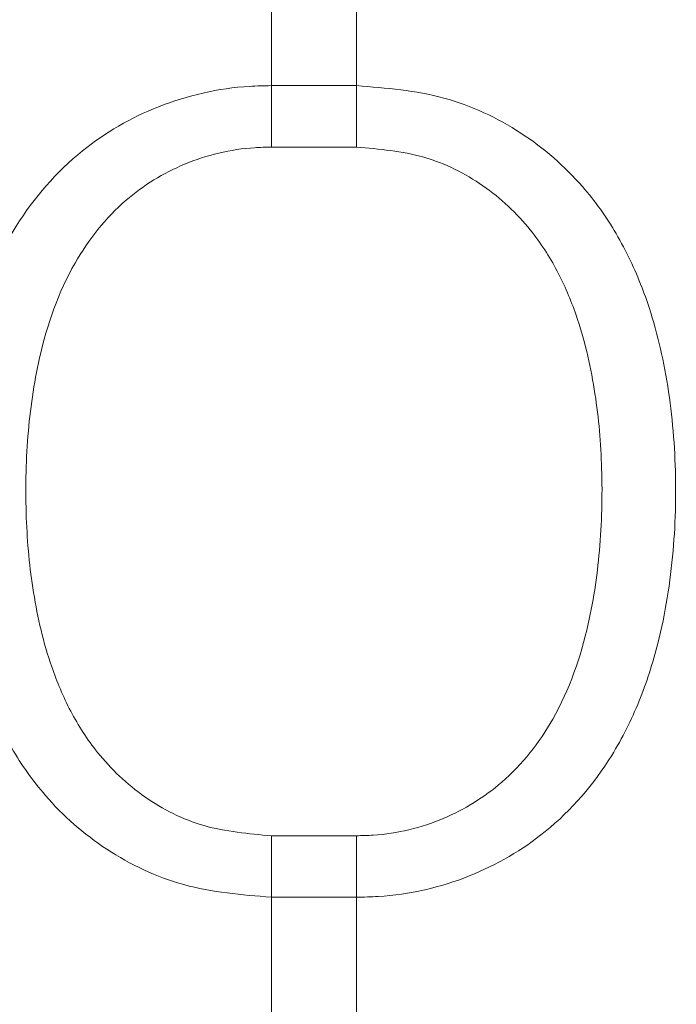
# Model space of a CAD drawing. Header units: millimetres. Extents: x 110 to 833, y 73 to 902.
# Tile 4 of 23: x 122 to 145, y 133 to 167. Entities that reach past the tile are written whole.
import ezdxf

# ---------------------------------------------------------------- set-up
doc = ezdxf.new("R2010")
doc.units = ezdxf.units.MM

msp = doc.modelspace()

# ---------------------------------------------------------------- linework, layer by layer
at = {"color": 7, "linetype": 'Continuous', "lineweight": 15}
for p, q in [((130.702, 170.841), (130.702, 165.071)), ((133.702, 165.071), (133.702, 170.841)), ((130.702, 165.071), (130.702, 162.904)), ((130.702, 165.071), (133.702, 165.071)), ((133.702, 165.071), (133.702, 162.904)), ((133.702, 162.904), (130.702, 162.904)), ((130.702, 138.63), (130.702, 136.462)), ((130.702, 138.63), (133.702, 138.63)), ((133.702, 138.63), (133.702, 136.462)), ((130.702, 136.462), (130.702, 130.734)), ((133.702, 136.462), (130.702, 136.462)), ((133.702, 130.734), (133.702, 136.462))]:
    msp.add_line(p, q, dxfattribs=at)
for points, knots in [([(130.702, 136.462), (129.655, 136.549), (127.585, 136.721), (124.825, 138.043), (122.837, 139.784), (121.482, 141.707), (120.463, 143.87), (119.739, 146.558), (119.399, 149.712), (119.465, 152.987), (119.919, 155.851), (120.69, 158.245), (121.857, 160.573), (123.785, 162.805), (126.681, 164.483), (129.085, 165.036), (130.445, 165.065), (130.702, 165.071)], [0, 0, 0, 0, 0.07471, 0.147656, 0.219564, 0.270922, 0.323815, 0.397478, 0.474063, 0.551015, 0.630949, 0.683293, 0.736876, 0.826072, 0.902519, 0.981571, 1, 1, 1, 1]), ([(133.702, 165.071), (134.749, 164.985), (136.819, 164.815), (139.58, 163.505), (141.567, 161.778), (142.922, 159.869), (143.941, 157.719), (144.665, 155.042), (145.005, 151.895), (144.94, 148.618), (144.485, 145.746), (143.714, 143.34), (142.548, 140.998), (140.62, 138.749), (137.723, 137.056), (135.32, 136.498), (133.959, 136.468), (133.702, 136.462)], [0, 0, 0, 0, 0.0747096, 0.147656, 0.2195637, 0.2709217, 0.3238145, 0.3974776, 0.474063, 0.5510149, 0.6309492, 0.6832934, 0.7368764, 0.8260717, 0.9025188, 0.9815708, 1, 1, 1, 1]), ([(130.702, 162.904), (130.504, 162.9), (129.458, 162.876), (127.604, 162.428), (125.359, 161.043), (123.51, 158.707), (122.49, 155.771), (122.059, 152.7), (122.006, 149.91), (122.258, 147.167), (122.794, 144.871), (123.589, 142.988), (124.622, 141.376), (126.169, 139.918), (128.302, 138.839), (129.896, 138.7), (130.702, 138.63)], [0, 0, 0, 0, 0.017505, 0.092618, 0.165616, 0.252548, 0.360093, 0.442859, 0.527837, 0.606062, 0.686344, 0.737596, 0.790249, 0.859558, 0.929029, 1, 1, 1, 1]), ([(133.702, 138.63), (133.9, 138.635), (134.947, 138.659), (136.801, 139.11), (139.046, 140.505), (140.895, 142.854), (141.915, 145.803), (142.345, 148.879), (142.398, 151.67), (142.147, 154.409), (141.61, 156.699), (140.815, 158.573), (139.782, 160.177), (138.235, 161.626), (136.102, 162.698), (134.508, 162.835), (133.702, 162.904)], [0, 0, 0, 0, 0.017505, 0.092618, 0.165616, 0.252548, 0.360093, 0.442859, 0.527837, 0.606062, 0.686344, 0.737596, 0.790249, 0.859558, 0.929029, 1, 1, 1, 1])]:
    msp.add_open_spline(points, degree=3, knots=knots, dxfattribs=at)

doc.saveas('drawing.dxf')
